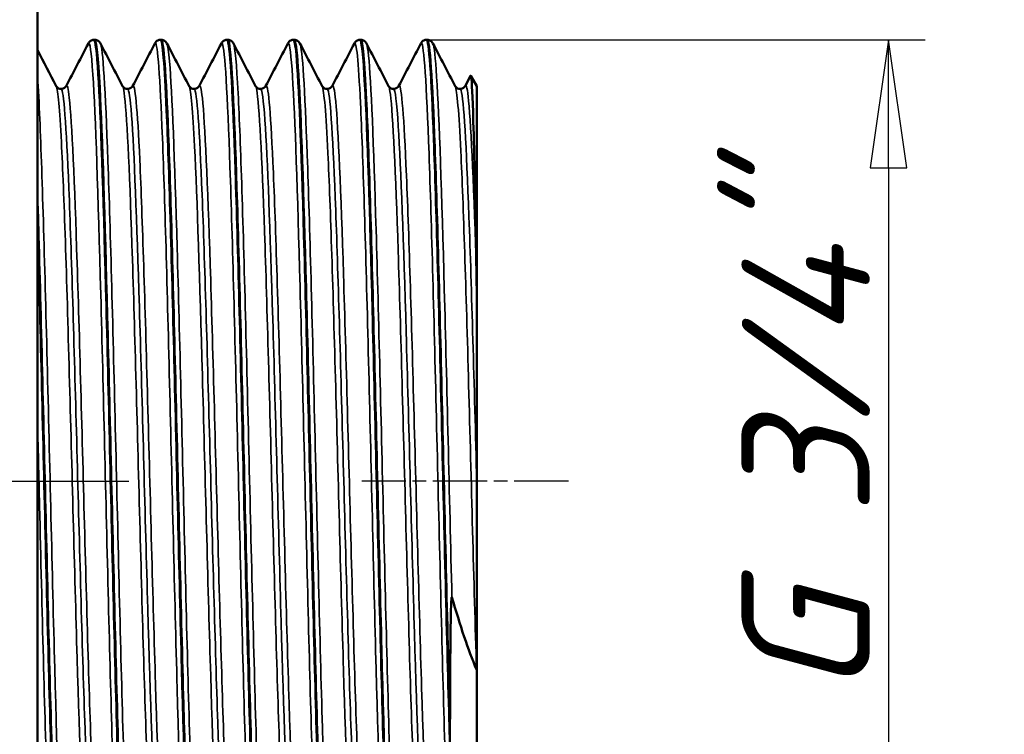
# Model space of a CAD drawing. Header units: millimetres. Extents: x -134 to 755, y -69 to 356.
# Tile 6 of 20: x 86 to 113, y 128 to 147. Entities that reach past the tile are written whole.
import ezdxf

# ---------------------------------------------------------------- set-up
doc = ezdxf.new("R2010")
doc.units = ezdxf.units.MM
doc.linetypes.add('CHAIN', pattern=[0.7087, 0.4724, -0.0591, 0.1181, -0.0591])
for name, color, linetype, lineweight in [('Видимые тонкие (ГОСТ)', 7, 'Continuous', 35), ('Видимый контур (ГОСТ)', 7, 'Continuous', 50), ('Осевая линия (ГОСТ)', 7, 'Continuous', 25), ('Размер (ГОСТ)', 7, 'Continuous', 25)]:
    doc.layers.add(name, color=color, linetype=linetype, lineweight=lineweight)
doc.styles.add('Обычный текст (ГОСТ)', font='GOST Common Italic.ttf')
doc.dimstyles.new('Обычный (ГОСТ)', dxfattribs={"dimtxt": 3.5, "dimasz": 3.5, "dimexe": 1, "dimexo": 0, "dimgap": 0.5, "dimtad": 1, "dimrnd": 1e-08, "dimtxsty": 'Обычный текст (ГОСТ)', "dimblk": 'Filled-1', "dimcen": 0.09, "dimdle": 15, "dimclrd": 256, "dimclre": 256, "dimclrt": 256, "dimazin": 2, "dimtfac": 0.714286, "dimtdec": 3, "dimtmove": 0, "dimatfit": 3, "dimfxl": 1, "dimtolj": 1, "dimlwd": 25, "dimlwe": 25, "dimarcsym": 0})

# ---------------------------------------------------------------- blocks, each defined once
blk = doc.blocks.new('Filled-1')
at = {"color": 0}
for p, q in [((0, 0), (-1, 0.1429)), ((-1, 0.1429), (-1, -0.1429)), ((-1, 0), (0, 0)), ((-1, -0.1429), (0, 0))]:
    blk.add_line(p, q, dxfattribs=at)
at = {"color": 0, "flags": 128}
blk.add_lwpolyline([(-1, -0.1429), (0, 0), (-1, 0.1429), (-1, -0.1429)], dxfattribs=at)
at = {"color": 0}
blk.add_solid([(-1, -0.1429), (0, 0), (-1, 0.1429), (-1, -0.1429)], dxfattribs=at)
blk = doc.blocks.new('*D12')
at = {"layer": 'Defpoints', "color": 0, "linetype": 'Continuous', "transparency": 16777216}
for p in [(97.527, 146.523), (96.637, 122.393), (110.139, 122.393)]:
    blk.add_point(p, dxfattribs=at)
at = {"layer": 'Размер (ГОСТ)', "linetype": 'Continuous', "lineweight": 25, "transparency": 16777216}
for p, q in [((97.527, 146.523), (111.139, 146.523)), ((110.139, 143.023), (110.139, 125.893)), ((96.637, 122.393), (111.139, 122.393))]:
    blk.add_line(p, q, dxfattribs=at)
at = {"layer": 'Размер (ГОСТ)', "linetype": 'Continuous', "lineweight": 25, "transparency": 16777216, "xscale": 3.5, "yscale": 3.5, "zscale": 3.5}
for p, rotation in [((110.139, 146.523), 90), ((110.139, 122.393), 270)]:
    blk.add_blockref('Filled-1', p, dxfattribs=dict(at, rotation=rotation))
at = {"layer": 'Размер (ГОСТ)', "linetype": 'Continuous', "lineweight": 25, "transparency": 16777216, "insert": (106.136, 126.471), "char_height": 3.5, "attachment_point": 1, "rotation": 90, "style": 'Обычный текст (ГОСТ)'}
blk.add_mtext('\\A1; \\fGOST Common|b0|i1;\\H3.5000;G 3/4"', dxfattribs=at)

msp = doc.modelspace()

# ---------------------------------------------------------------- linework, layer by layer
at = {"layer": 'Видимые тонкие (ГОСТ)'}
for points, knots in [([(89.1978, 122.5021), (89.147, 122.6055), (89.0961, 123.2601), (89.0453, 124.4045), (88.976, 125.9627), (88.9068, 128.4151), (88.8375, 131.1739), (88.7683, 133.9299), (88.6991, 136.9677), (88.63, 139.5604), (88.5578, 142.2637), (88.4857, 144.4554), (88.4135, 145.5689), (88.3723, 146.2056), (88.331, 146.4872), (88.2898, 146.4104)], [39.3162479, 39.3162479, 39.3162479, 39.3162479, 39.8441064, 39.8441064, 39.8441064, 40.5628902, 40.5628902, 40.5628902, 41.2809572, 41.2809572, 41.2809572, 42.0296802, 42.0296802, 42.0296802, 42.4578406, 42.4578406, 42.4578406, 42.4578406]), ([(89.5288, 122.5034), (89.5064, 122.4582), (89.4839, 122.5196), (89.4615, 122.6921), (89.3921, 123.2256), (89.3227, 124.8163), (89.2533, 127.0813), (89.1839, 129.3435), (89.1146, 132.2584), (89.0453, 135.1259), (88.976, 137.9902), (88.9068, 140.7822), (88.8375, 142.8324), (88.7683, 144.8807), (88.6991, 146.171), (88.63, 146.3946), (88.6269, 146.4045), (88.6238, 146.4123), (88.6208, 146.418)], [32.9403831, 32.9403831, 32.9403831, 32.9403831, 33.1733358, 33.1733358, 33.1733358, 33.8937809, 33.8937809, 33.8937809, 34.6133571, 34.6133571, 34.6133571, 35.3321409, 35.3321409, 35.3321409, 36.0502079, 36.0502079, 36.0502079, 36.0819757, 36.0819757, 36.0819757, 36.0819757]), ([(91.0139, 122.5051), (90.9837, 122.562), (90.9534, 122.8116), (90.9231, 123.2539), (90.8539, 124.2653), (90.7847, 126.275), (90.7155, 128.8018), (90.6463, 131.3275), (90.5772, 134.348), (90.508, 137.1406), (90.4388, 139.932), (90.3697, 142.4717), (90.3006, 144.1525), (90.2357, 145.73), (90.1708, 146.5364), (90.1059, 146.4174)], [33.0330626, 33.0330626, 33.0330626, 33.0330626, 33.3472343, 33.3472343, 33.3472343, 34.065546, 34.065546, 34.065546, 34.7835143, 34.7835143, 34.7835143, 35.5011578, 35.5011578, 35.5011578, 36.1746553, 36.1746553, 36.1746553, 36.1746553]), ([(91.3449, 122.4972), (91.3429, 122.4932), (91.3408, 122.4901), (91.3387, 122.4879), (91.2694, 122.4168), (91.2001, 123.4197), (91.1309, 125.2559), (91.0616, 127.0911), (90.9924, 129.7429), (90.9231, 132.5755), (90.8539, 135.4068), (90.7847, 138.3942), (90.7155, 140.8225), (90.6463, 143.2496), (90.5772, 145.0971), (90.508, 145.923), (90.4843, 146.206), (90.4606, 146.3682), (90.4369, 146.4116)], [26.6571978, 26.6571978, 26.6571978, 26.6571978, 26.6787562, 26.6787562, 26.6787562, 27.3978111, 27.3978111, 27.3978111, 28.116485, 28.116485, 28.116485, 28.8347967, 28.8347967, 28.8347967, 29.552765, 29.552765, 29.552765, 29.7987904, 29.7987904, 29.7987904, 29.7987904]), ([(92.83, 122.4995), (92.8191, 122.5193), (92.8081, 122.5652), (92.7971, 122.6378), (92.7275, 123.0979), (92.6579, 124.626), (92.5883, 126.8525), (92.5188, 129.0774), (92.4493, 131.9799), (92.3797, 134.8589), (92.3102, 137.7359), (92.2407, 140.564), (92.1713, 142.6608), (92.1018, 144.7563), (92.0324, 146.1032), (91.9629, 146.3768), (91.9493, 146.4306), (91.9356, 146.4428), (91.922, 146.415)], [26.7498773, 26.7498773, 26.7498773, 26.7498773, 26.8638452, 26.8638452, 26.8638452, 27.5861047, 27.5861047, 27.5861047, 28.307848, 28.307848, 28.307848, 29.0290947, 29.0290947, 29.0290947, 29.7498645, 29.7498645, 29.7498645, 29.89147, 29.89147, 29.89147, 29.89147]), ([(93.161, 122.5021), (93.1094, 122.4091), (93.0577, 122.8856), (93.006, 123.8928), (92.9364, 125.2504), (92.8667, 127.5598), (92.7971, 130.2616), (92.7275, 132.9614), (92.6579, 136.0292), (92.5883, 138.7227), (92.5188, 141.4143), (92.4493, 143.7086), (92.3797, 145.0511), (92.3375, 145.8668), (92.2952, 146.3269), (92.253, 146.4107)], [20.3740125, 20.3740125, 20.3740125, 20.3740125, 20.9103002, 20.9103002, 20.9103002, 21.6330958, 21.6330958, 21.6330958, 22.3553553, 22.3553553, 22.3553553, 23.0770986, 23.0770986, 23.0770986, 23.5156051, 23.5156051, 23.5156051, 23.5156051]), ([(94.6461, 122.4997), (94.5889, 122.6161), (94.5317, 123.4391), (94.4745, 124.8543), (94.4054, 126.5656), (94.3362, 129.1281), (94.267, 131.9288), (94.1979, 134.7289), (94.1287, 137.7428), (94.0596, 140.25), (93.9904, 142.7566), (93.9213, 144.735), (93.8521, 145.7124), (93.8141, 146.2498), (93.7761, 146.4807), (93.7381, 146.4084)], [20.466692, 20.466692, 20.466692, 20.466692, 21.0604177, 21.0604177, 21.0604177, 21.7783396, 21.7783396, 21.7783396, 22.4960981, 22.4960981, 22.4960981, 23.2136979, 23.2136979, 23.2136979, 23.6082847, 23.6082847, 23.6082847, 23.6082847]), ([(94.9771, 122.5049), (94.948, 122.4476), (94.9188, 122.569), (94.8897, 122.8749), (94.8205, 123.6012), (94.7513, 125.3609), (94.6821, 127.7327), (94.6129, 130.104), (94.5437, 133.0665), (94.4745, 135.9113), (94.4054, 138.7554), (94.3362, 141.4573), (94.267, 143.3706), (94.201, 145.1957), (94.1351, 146.2882), (94.0691, 146.418)], [14.0908272, 14.0908272, 14.0908272, 14.0908272, 14.3933157, 14.3933157, 14.3933157, 15.1115784, 15.1115784, 15.1115784, 15.8296684, 15.8296684, 15.8296684, 16.5475903, 16.5475903, 16.5475903, 17.2324198, 17.2324198, 17.2324198, 17.2324198]), ([(96.4622, 122.5051), (96.423, 122.582), (96.3837, 122.9833), (96.3445, 123.6963), (96.2751, 124.9554), (96.2058, 127.1758), (96.1365, 129.8241), (96.0672, 132.4716), (95.9978, 135.5236), (95.9285, 138.2472), (95.8592, 140.9701), (95.7899, 143.341), (95.7207, 144.7911), (95.6652, 145.9522), (95.6097, 146.5147), (95.5542, 146.4149)], [14.1835067, 14.1835067, 14.1835067, 14.1835067, 14.5909949, 14.5909949, 14.5909949, 15.3105985, 15.3105985, 15.3105985, 16.0299964, 16.0299964, 16.0299964, 16.7491932, 16.7491932, 16.7491932, 17.3250994, 17.3250994, 17.3250994, 17.3250994]), ([(96.7932, 122.4994), (96.7824, 122.4773), (96.7715, 122.4808), (96.7606, 122.5107), (96.6913, 122.7014), (96.6219, 123.9659), (96.5525, 126.0001), (96.4832, 128.0337), (96.4138, 130.8186), (96.3445, 133.6855), (96.2751, 136.5516), (96.2058, 139.4745), (96.1365, 141.7521), (96.0672, 144.029), (95.9978, 145.641), (95.9285, 146.2011), (95.9141, 146.3179), (95.8996, 146.3887), (95.8852, 146.4147)], [7.8076419, 7.8076419, 7.8076419, 7.8076419, 7.9204019, 7.9204019, 7.9204019, 8.6404314, 8.6404314, 8.6404314, 9.3602456, 9.3602456, 9.3602456, 10.0798492, 10.0798492, 10.0798492, 10.799247, 10.799247, 10.799247, 10.9492345, 10.9492345, 10.9492345, 10.9492345]), ([(98.2193, 122.858), (98.1498, 123.5721), (98.0803, 125.3314), (98.0107, 127.7109), (97.9412, 130.0895), (97.8717, 133.067), (97.8022, 135.9246), (97.7327, 138.7813), (97.6632, 141.493), (97.5938, 143.4055), (97.5243, 145.3175), (97.4548, 146.4141), (97.3854, 146.4309), (97.3803, 146.4321), (97.3753, 146.4277), (97.3703, 146.4177)], [8.1045097, 8.1045097, 8.1045097, 8.1045097, 8.826182, 8.826182, 8.826182, 9.547605, 9.547605, 9.547605, 10.2687835, 10.2687835, 10.2687835, 10.9897226, 10.9897226, 10.9897226, 11.0419141, 11.0419141, 11.0419141, 11.0419141]), ([(98.2193, 131.289), (98.1498, 134.0666), (98.0803, 137.1183), (98.0107, 139.7071), (97.9412, 142.2949), (97.8717, 144.3973), (97.8022, 145.5066), (97.7686, 146.0436), (97.7349, 146.3457), (97.7013, 146.4099)], [2.8737604, 2.8737604, 2.8737604, 2.8737604, 3.5954327, 3.5954327, 3.5954327, 4.3168556, 4.3168556, 4.3168556, 4.6660492, 4.6660492, 4.6660492, 4.6660492]), ([(87.7127, 122.5042), (87.6689, 122.4234), (87.625, 122.7489), (87.5811, 123.4713), (87.5117, 124.6157), (87.4422, 126.7466), (87.3727, 129.35), (87.3035, 131.9416), (87.2344, 134.9786), (87.1652, 137.7346), (87.0959, 140.4936), (87.0267, 142.947), (86.9574, 144.5067), (86.9378, 144.9479), (86.9183, 145.3197), (86.8987, 145.6143)], [39.2235684, 39.2235684, 39.2235684, 39.2235684, 39.6787947, 39.6787947, 39.6787947, 40.3999921, 40.3999921, 40.3999921, 41.1179209, 41.1179209, 41.1179209, 41.8366523, 41.8366523, 41.8366523, 42.039992, 42.039992, 42.039992, 42.039992]), ([(88.3189, 123.6683), (88.2785, 123.5924), (88.238, 123.8269), (88.1975, 124.3723), (88.1263, 125.3322), (88.0551, 127.2456), (87.9839, 129.6293), (87.9128, 132.0072), (87.8418, 134.8302), (87.7707, 137.3884), (87.6981, 140.0049), (87.6254, 142.3174), (87.5527, 143.7197), (87.5054, 144.632), (87.4582, 145.1536), (87.4109, 145.2486)], [39.2185974, 39.2185974, 39.2185974, 39.2185974, 39.6385341, 39.6385341, 39.6385341, 40.3777552, 40.3777552, 40.3777552, 41.1152043, 41.1152043, 41.1152043, 41.869475, 41.869475, 41.869475, 42.3601901, 42.3601901, 42.3601901, 42.3601901]), ([(88.5916, 123.6629), (88.5317, 123.7848), (88.4718, 124.6081), (88.4118, 126.0065), (88.3404, 127.6728), (88.269, 130.1385), (88.1975, 132.7778), (88.1263, 135.4095), (88.0551, 138.188), (87.9839, 140.4117), (87.9128, 142.6301), (87.8418, 144.275), (87.7707, 144.9329), (87.7417, 145.2018), (87.7126, 145.3044), (87.6836, 145.2469)], [39.3212189, 39.3212189, 39.3212189, 39.3212189, 39.9433637, 39.9433637, 39.9433637, 40.684693, 40.684693, 40.684693, 41.4239142, 41.4239142, 41.4239142, 42.1613632, 42.1613632, 42.1613632, 42.4628116, 42.4628116, 42.4628116, 42.4628116]), ([(90.135, 123.6605), (90.1313, 123.6532), (90.1276, 123.6486), (90.1238, 123.6469), (90.0523, 123.6131), (89.9808, 124.6158), (89.9093, 126.3996), (89.8378, 128.1807), (89.7664, 130.7229), (89.695, 133.381), (89.6237, 136.0352), (89.5524, 138.779), (89.4811, 140.9179), (89.4098, 143.0539), (89.3386, 144.5659), (89.2674, 145.0723), (89.2539, 145.1681), (89.2405, 145.2278), (89.227, 145.252)], [32.9354121, 32.9354121, 32.9354121, 32.9354121, 32.9741006, 32.9741006, 32.9741006, 33.7165224, 33.7165224, 33.7165224, 34.4577684, 34.4577684, 34.4577684, 35.1979248, 35.1979248, 35.1979248, 35.9370766, 35.9370766, 35.9370766, 36.0770048, 36.0770048, 36.0770048, 36.0770048]), ([(90.4077, 123.6665), (90.3848, 123.7084), (90.3618, 123.851), (90.3389, 124.0964), (90.2672, 124.8621), (90.1955, 126.6213), (90.1238, 128.9244), (90.0523, 131.2231), (89.9808, 134.0408), (89.9093, 136.6603), (89.8378, 139.2757), (89.7664, 141.6677), (89.695, 143.2294), (89.6299, 144.653), (89.5648, 145.374), (89.4997, 145.2543)], [33.0380336, 33.0380336, 33.0380336, 33.0380336, 33.2763804, 33.2763804, 33.2763804, 34.0202595, 34.0202595, 34.0202595, 34.7626813, 34.7626813, 34.7626813, 35.5039273, 35.5039273, 35.5039273, 36.1796262, 36.1796262, 36.1796262, 36.1796262]), ([(91.9511, 123.6683), (91.911, 123.5929), (91.8709, 123.8226), (91.8308, 124.3578), (91.7597, 125.3077), (91.6885, 127.211), (91.6173, 129.5876), (91.5462, 131.9628), (91.4751, 134.7879), (91.404, 137.3512), (91.3329, 139.913), (91.2618, 142.1888), (91.1907, 143.6059), (91.1415, 144.587), (91.0923, 145.1499), (91.0431, 145.2492)], [26.6522268, 26.6522268, 26.6522268, 26.6522268, 27.0684325, 27.0684325, 27.0684325, 27.8070728, 27.8070728, 27.8070728, 28.5452649, 28.5452649, 28.5452649, 29.2830295, 29.2830295, 29.2830295, 29.7938195, 29.7938195, 29.7938195, 29.7938195]), ([(92.2238, 123.6626), (92.164, 123.7839), (92.1043, 124.6039), (92.0445, 125.9963), (91.9732, 127.6545), (91.902, 130.1082), (91.8308, 132.7379), (91.7597, 135.366), (91.6885, 138.1445), (91.6173, 140.3728), (91.5462, 142.5997), (91.4751, 144.2555), (91.404, 144.9233), (91.3746, 145.1992), (91.3452, 145.3053), (91.3158, 145.2474)], [26.7548483, 26.7548483, 26.7548483, 26.7548483, 27.3754824, 27.3754824, 27.3754824, 28.1145915, 28.1145915, 28.1145915, 28.8532317, 28.8532317, 28.8532317, 29.5914238, 29.5914238, 29.5914238, 29.8964409, 29.8964409, 29.8964409, 29.8964409]), ([(93.7672, 123.6604), (93.7645, 123.6551), (93.7618, 123.6513), (93.7591, 123.6489), (93.6875, 123.5864), (93.6158, 124.5638), (93.5442, 126.3316), (93.4726, 128.0978), (93.401, 130.6354), (93.3294, 133.2976), (93.2579, 135.9576), (93.1864, 138.7156), (93.1149, 140.8697), (93.0434, 143.0221), (92.9719, 144.5504), (92.9005, 145.0662), (92.8867, 145.1655), (92.8729, 145.2271), (92.8592, 145.2519)], [20.3690415, 20.3690415, 20.3690415, 20.3690415, 20.3970327, 20.3970327, 20.3970327, 21.1406577, 21.1406577, 21.1406577, 21.8836423, 21.8836423, 21.8836423, 22.6260086, 22.6260086, 22.6260086, 23.3677784, 23.3677784, 23.3677784, 23.5106342, 23.5106342, 23.5106342, 23.5106342]), ([(94.0399, 123.6655), (94.0201, 123.7014), (94.0003, 123.8129), (93.9804, 124.0016), (93.9067, 124.7035), (93.8329, 126.47), (93.7591, 128.8254), (93.6875, 131.113), (93.6158, 133.9309), (93.5442, 136.5597), (93.4726, 139.1863), (93.401, 141.598), (93.3294, 143.1801), (93.2636, 144.6355), (93.1977, 145.3758), (93.1319, 145.2544)], [20.471663, 20.471663, 20.471663, 20.471663, 20.6775382, 20.6775382, 20.6775382, 21.4431916, 21.4431916, 21.4431916, 22.1868166, 22.1868166, 22.1868166, 22.9298013, 22.9298013, 22.9298013, 23.6132556, 23.6132556, 23.6132556, 23.6132556]), ([(95.5833, 123.6684), (95.5459, 123.5973), (95.5086, 123.7911), (95.4712, 124.2531), (95.4001, 125.1311), (95.3291, 126.9691), (95.258, 129.3053), (95.187, 131.6408), (95.116, 134.4518), (95.045, 137.032), (94.974, 139.6116), (94.903, 141.9357), (94.832, 143.4209), (94.7797, 144.5134), (94.7275, 145.1443), (94.6753, 145.2503)], [14.0858562, 14.0858562, 14.0858562, 14.0858562, 14.4738802, 14.4738802, 14.4738802, 15.2112271, 15.2112271, 15.2112271, 15.9483784, 15.9483784, 15.9483784, 16.6853393, 16.6853393, 16.6853393, 17.2274489, 17.2274489, 17.2274489, 17.2274489]), ([(95.856, 123.6634), (95.7988, 123.7798), (95.7416, 124.5326), (95.6844, 125.8202), (95.6133, 127.4189), (95.5422, 129.8266), (95.4712, 132.4378), (95.4001, 135.0484), (95.3291, 137.8373), (95.258, 140.1035), (95.187, 142.3691), (95.116, 144.0907), (95.045, 144.8356), (95.0127, 145.1747), (94.9803, 145.31), (94.948, 145.2471)], [14.1884777, 14.1884777, 14.1884777, 14.1884777, 14.7824916, 14.7824916, 14.7824916, 15.5200391, 15.5200391, 15.5200391, 16.257386, 16.257386, 16.257386, 16.9945373, 16.9945373, 16.9945373, 17.3300703, 17.3300703, 17.3300703, 17.3300703]), ([(97.3994, 123.6604), (97.397, 123.6556), (97.3945, 123.652), (97.3921, 123.6496), (97.3208, 123.5807), (97.2496, 124.5392), (97.1784, 126.283), (97.1072, 128.0262), (97.036, 130.5374), (96.9647, 133.1824), (96.8936, 135.8266), (96.8224, 138.579), (96.7512, 140.7452), (96.68, 142.9107), (96.6089, 144.4694), (96.5377, 145.0284), (96.5222, 145.1496), (96.5068, 145.2236), (96.4914, 145.2513)], [7.8026709, 7.8026709, 7.8026709, 7.8026709, 7.8281139, 7.8281139, 7.8281139, 8.5674516, 8.5674516, 8.5674516, 9.3065474, 9.3065474, 9.3065474, 10.0454065, 10.0454065, 10.0454065, 10.784034, 10.784034, 10.784034, 10.9442636, 10.9442636, 10.9442636, 10.9442636]), ([(97.6721, 123.6663), (97.65, 123.7065), (97.6279, 123.8401), (97.6058, 124.0692), (97.5346, 124.8076), (97.4633, 126.5303), (97.3921, 128.8019), (97.3208, 131.0727), (97.2496, 133.87), (97.1784, 136.4872), (97.1072, 139.1034), (97.036, 141.5143), (96.9647, 143.1111), (96.8979, 144.6109), (96.831, 145.379), (96.7641, 145.2547)], [7.9052924, 7.9052924, 7.9052924, 7.9052924, 8.134688, 8.134688, 8.134688, 8.8742729, 8.8742729, 8.8742729, 9.6136106, 9.6136106, 9.6136106, 10.3527063, 10.3527063, 10.3527063, 11.046885, 11.046885, 11.046885, 11.046885]), ([(98.8901, 129.3117), (98.8186, 131.6609), (98.7472, 134.4901), (98.6758, 137.0814), (98.6044, 139.6717), (98.5331, 141.9989), (98.4617, 143.4729), (98.4103, 144.5341), (98.3589, 145.1456), (98.3075, 145.2498)], [2.6455338, 2.6455338, 2.6455338, 2.6455338, 3.3867126, 3.3867126, 3.3867126, 4.1276125, 4.1276125, 4.1276125, 4.6610782, 4.6610782, 4.6610782, 4.6610782]), ([(98.8901, 140.1097), (98.8186, 142.3868), (98.7472, 144.1128), (98.6758, 144.8498), (98.6439, 145.1787), (98.6121, 145.3091), (98.5802, 145.247)], [3.6916927, 3.6916927, 3.6916927, 3.6916927, 4.4328716, 4.4328716, 4.4328716, 4.7636997, 4.7636997, 4.7636997, 4.7636997]), ([(88.4553, 123.7426), (88.4369, 123.7405), (88.4185, 123.8032), (88.4, 123.933), (88.3285, 124.4373), (88.2569, 125.9489), (88.1853, 128.0828), (88.114, 130.2107), (88.0426, 132.9363), (87.9712, 135.5687), (87.9001, 138.1949), (87.8289, 140.7029), (87.7577, 142.4599), (87.6875, 144.191), (87.6174, 145.1757), (87.5472, 145.1776)], [39.2699082, 39.2699082, 39.2699082, 39.2699082, 39.4610602, 39.4610602, 39.4610602, 40.2038456, 40.2038456, 40.2038456, 40.9445331, 40.9445331, 40.9445331, 41.6834601, 41.6834601, 41.6834601, 42.4115008, 42.4115008, 42.4115008, 42.4115008]), ([(90.2714, 123.743), (90.2191, 123.7489), (90.1667, 124.2774), (90.1144, 125.2806), (90.0427, 126.6546), (89.971, 128.9052), (89.8994, 131.4573), (89.8278, 134.0054), (89.7562, 136.8288), (89.6847, 139.2081), (89.6132, 141.584), (89.5417, 143.4937), (89.4703, 144.4521), (89.4346, 144.9303), (89.399, 145.1693), (89.3633, 145.1693)], [32.9867229, 32.9867229, 32.9867229, 32.9867229, 33.5298918, 33.5298918, 33.5298918, 34.2738433, 34.2738433, 34.2738433, 35.0166179, 35.0166179, 35.0166179, 35.7583024, 35.7583024, 35.7583024, 36.1283155, 36.1283155, 36.1283155, 36.1283155]), ([(92.0875, 123.7418), (92.0713, 123.7399), (92.0552, 123.7881), (92.039, 123.8882), (91.9676, 124.3302), (91.8963, 125.7781), (91.8249, 127.8651), (91.7536, 129.9508), (91.6823, 132.6543), (91.611, 135.2913), (91.5397, 137.9266), (91.4684, 140.4699), (91.3971, 142.2779), (91.3259, 144.0849), (91.2547, 145.1399), (91.1834, 145.1766), (91.1821, 145.1773), (91.1808, 145.1776), (91.1794, 145.1776)], [26.7035376, 26.7035376, 26.7035376, 26.7035376, 26.8712981, 26.8712981, 26.8712981, 27.6119712, 27.6119712, 27.6119712, 28.3521741, 28.3521741, 28.3521741, 29.0919275, 29.0919275, 29.0919275, 29.8312523, 29.8312523, 29.8312523, 29.8451302, 29.8451302, 29.8451302, 29.8451302]), ([(93.9036, 123.7453), (93.8548, 123.7501), (93.8061, 124.2048), (93.7573, 125.0814), (93.6855, 126.3722), (93.6137, 128.5624), (93.5419, 131.0905), (93.4702, 133.6164), (93.3984, 136.4544), (93.3267, 138.8782), (93.255, 141.3), (93.1834, 143.2842), (93.1117, 144.3238), (93.073, 144.8854), (93.0342, 145.1683), (92.9955, 145.1693)], [20.4203522, 20.4203522, 20.4203522, 20.4203522, 20.9264268, 20.9264268, 20.9264268, 21.6716322, 21.6716322, 21.6716322, 22.4161948, 22.4161948, 22.4161948, 23.1601366, 23.1601366, 23.1601366, 23.5619449, 23.5619449, 23.5619449, 23.5619449]), ([(95.7197, 123.74), (95.7085, 123.7388), (95.6973, 123.7619), (95.6861, 123.81), (95.6149, 124.1162), (95.5437, 125.4321), (95.4725, 127.4256), (95.4013, 129.4185), (95.3301, 132.0692), (95.2589, 134.7089), (95.1877, 137.3479), (95.1165, 139.9502), (95.0454, 141.8596), (94.9742, 143.7686), (94.9031, 144.9664), (94.8319, 145.1513), (94.8251, 145.1688), (94.8184, 145.1772), (94.8116, 145.1767)], [14.1371669, 14.1371669, 14.1371669, 14.1371669, 14.2533562, 14.2533562, 14.2533562, 14.9924784, 14.9924784, 14.9924784, 15.7313991, 15.7313991, 15.7313991, 16.4701233, 16.4701233, 16.4701233, 17.2086563, 17.2086563, 17.2086563, 17.2787596, 17.2787596, 17.2787596, 17.2787596]), ([(97.5358, 123.7447), (97.4897, 123.7485), (97.4436, 124.1545), (97.3975, 124.9418), (97.3261, 126.1609), (97.2547, 128.2824), (97.1833, 130.7682), (97.112, 133.2532), (97.0406, 136.078), (96.9692, 138.5266), (96.8979, 140.9744), (96.8266, 143.0224), (96.7552, 144.1518), (96.7127, 144.8246), (96.6702, 145.1675), (96.6277, 145.1699)], [7.8539816, 7.8539816, 7.8539816, 7.8539816, 8.3325038, 8.3325038, 8.3325038, 9.0734246, 9.0734246, 9.0734246, 9.8141022, 9.8141022, 9.8141022, 10.554542, 10.554542, 10.554542, 10.9955743, 10.9955743, 10.9955743, 10.9955743]), ([(98.8987, 134.4278), (98.8271, 137.082), (98.7555, 139.7259), (98.684, 141.6859), (98.6124, 143.6452), (98.5409, 144.9018), (98.4694, 145.1358), (98.4609, 145.1637), (98.4523, 145.177), (98.4438, 145.1762)], [3.1388071, 3.1388071, 3.1388071, 3.1388071, 3.8815781, 3.8815781, 3.8815781, 4.6240687, 4.6240687, 4.6240687, 4.712389, 4.712389, 4.712389, 4.712389]), ([(87.3817, 122.4973), (87.3787, 122.503), (87.3757, 122.5106), (87.3727, 122.5203), (87.3035, 122.7426), (87.2344, 124.0312), (87.1652, 126.0778), (87.0959, 128.1267), (87.0267, 130.9177), (86.9574, 133.7817), (86.9378, 134.5919), (86.9183, 135.4069), (86.8987, 136.2097)], [45.5994332, 45.5994332, 45.5994332, 45.5994332, 45.6307415, 45.6307415, 45.6307415, 46.3486702, 46.3486702, 46.3486702, 47.0674017, 47.0674017, 47.0674017, 47.2707413, 47.2707413, 47.2707413, 47.2707413])]:
    msp.add_open_spline(points, degree=3, knots=knots, dxfattribs=at)
at = {"layer": 'Видимый контур (ГОСТ)'}
for p, q in [((86.8987, 117.3577), (86.8987, 151.5577)), ((88.4468, 146.5227), (88.4638, 146.5227)), ((90.2629, 146.5227), (90.2799, 146.5227)), ((92.079, 146.5227), (92.096, 146.5227)), ((93.8951, 146.5227), (93.9121, 146.5227)), ((95.7112, 146.5227), (95.7282, 146.5227)), ((97.5273, 146.5227), (97.5443, 146.5227)), ((98.5802, 145.2551), (98.7273, 145.5374)), ((98.8987, 145.2544), (98.7349, 145.5381)), ((98.8987, 139.5389), (98.8987, 145.2544)), ((98.8987, 139.5389), (98.8987, 134.4278)), ((98.8987, 134.4278), (98.8987, 129.3235)), ((98.8987, 123.6609), (98.8987, 129.3235)), ((98.1665, 127.8281), (98.1665, 127.2477))]:
    msp.add_line(p, q, dxfattribs=at)
for points in [[(87.6836, 145.2551), (87.8857, 145.6428), (88.0877, 146.0305), (88.2898, 146.4182)], [(88.6208, 146.4182), (88.8228, 146.0305), (89.0249, 145.6428), (89.227, 145.2551)], [(89.4997, 145.2551), (89.7018, 145.6428), (89.9038, 146.0305), (90.1059, 146.4182)], [(90.4369, 146.4182), (90.6389, 146.0305), (90.841, 145.6428), (91.0431, 145.2551)], [(91.3158, 145.2551), (91.5179, 145.6428), (91.7199, 146.0305), (91.922, 146.4182)], [(92.253, 146.4182), (92.455, 146.0305), (92.6571, 145.6428), (92.8592, 145.2551)], [(93.1319, 145.2551), (93.334, 145.6428), (93.536, 146.0305), (93.7381, 146.4182)], [(94.0691, 146.4182), (94.2711, 146.0305), (94.4732, 145.6428), (94.6753, 145.2551)], [(94.948, 145.2551), (95.1501, 145.6428), (95.3521, 146.0305), (95.5542, 146.4182)], [(95.8852, 146.4182), (96.0872, 146.0305), (96.2893, 145.6428), (96.4914, 145.2551)], [(96.7641, 145.2551), (96.9662, 145.6428), (97.1682, 146.0305), (97.3703, 146.4182)], [(97.7013, 146.4182), (97.9033, 146.0305), (98.1054, 145.6428), (98.3075, 145.2551)], [(86.8987, 146.2379), (87.0694, 145.9103), (87.2401, 145.5827), (87.4109, 145.2551)], [(98.8987, 139.5389), (98.896, 139.7318), (98.8931, 139.9222), (98.8901, 140.1097)]]:
    msp.add_open_spline(points, degree=3, dxfattribs=at)
for points, knots in [([(88.2898, 146.4182), (88.2974, 146.4329), (88.3073, 146.4505), (88.3401, 146.4823), (88.3549, 146.4941), (88.3946, 146.514), (88.4201, 146.5215), (88.4465, 146.5227)], [0, 0, 0, 0, 0.028181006, 0.028181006, 0.042840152, 0.042840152, 0.058022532, 0.058022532, 0.058022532, 0.058022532]), ([(88.4465, 146.5146), (88.485, 146.5149), (88.5236, 146.1998), (88.5622, 145.5743), (88.6314, 144.4514), (88.7006, 142.3383), (88.7698, 139.7408), (88.839, 137.1442), (88.9082, 134.086), (88.9774, 131.2985), (89.0466, 128.5118), (89.1157, 126.0196), (89.1849, 124.4182), (89.2416, 123.107), (89.2982, 122.4022), (89.3548, 122.3955)], [-42.4125677, -42.4125677, -42.4125677, -42.4125677, -42.0123502, -42.0123502, -42.0123502, -41.2939564, -41.2939564, -41.2939564, -40.5757711, -40.5757711, -40.5757711, -39.8577897, -39.8577897, -39.8577897, -39.2699082, -39.2699082, -39.2699082, -39.2699082]), ([(89.3721, 122.398), (89.3221, 122.4014), (89.272, 122.9427), (89.222, 123.9778), (89.1528, 125.4087), (89.0836, 127.7708), (89.0144, 130.4988), (88.9453, 133.2238), (88.8762, 136.2905), (88.8071, 138.9662), (88.7381, 141.6394), (88.669, 143.8995), (88.6, 145.2078), (88.5546, 146.0681), (88.5092, 146.511), (88.4638, 146.515)], [32.985656, 32.985656, 32.985656, 32.985656, 33.5051132, 33.5051132, 33.5051132, 34.2231964, 34.2231964, 34.2231964, 34.9405014, 34.9405014, 34.9405014, 35.6571034, 35.6571034, 35.6571034, 36.1283155, 36.1283155, 36.1283155, 36.1283155]), ([(88.4641, 146.5227), (88.5006, 146.521), (88.5345, 146.507), (88.5785, 146.4768), (88.5919, 146.4617), (88.6102, 146.4374), (88.616, 146.4274), (88.6208, 146.4182)], [0, 0, 0, 0, 0.020980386, 0.020980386, 0.040460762, 0.040460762, 0.057993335, 0.057993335, 0.057993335, 0.057993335]), ([(90.1059, 146.4182), (90.1135, 146.4329), (90.1234, 146.4505), (90.1562, 146.4823), (90.171, 146.4941), (90.2107, 146.514), (90.2362, 146.5215), (90.2626, 146.5227)], [0, 0, 0, 0, 0.028181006, 0.028181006, 0.042840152, 0.042840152, 0.058022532, 0.058022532, 0.058022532, 0.058022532]), ([(90.2626, 146.5194), (90.318, 146.5153), (90.3735, 145.8439), (90.4289, 144.5865), (90.498, 143.0205), (90.567, 140.5588), (90.6361, 137.7886), (90.7051, 135.019), (90.7741, 131.9647), (90.8432, 129.3536), (90.9122, 126.7432), (90.9812, 124.5982), (91.0502, 123.4296), (91.0905, 122.7484), (91.1307, 122.4025), (91.1709, 122.4004)], [-36.1293824, -36.1293824, -36.1293824, -36.1293824, -35.5539189, -35.5539189, -35.5539189, -34.837233, -34.837233, -34.837233, -34.1207134, -34.1207134, -34.1207134, -33.4043556, -33.4043556, -33.4043556, -32.9867229, -32.9867229, -32.9867229, -32.9867229]), ([(91.1882, 122.4008), (91.1568, 122.3985), (91.1254, 122.6056), (91.094, 123.0245), (91.0249, 123.9457), (90.9558, 125.8831), (90.8867, 128.3741), (90.8176, 130.8638), (90.7485, 133.8851), (90.6794, 136.7171), (90.6104, 139.5479), (90.5414, 142.1652), (90.4723, 143.9454), (90.4082, 145.5996), (90.344, 146.5177), (90.2799, 146.5221)], [26.7024707, 26.7024707, 26.7024707, 26.7024707, 27.0285959, 27.0285959, 27.0285959, 27.7458366, 27.7458366, 27.7458366, 28.4627197, 28.4627197, 28.4627197, 29.1792641, 29.1792641, 29.1792641, 29.8451302, 29.8451302, 29.8451302, 29.8451302]), ([(90.2802, 146.5227), (90.3167, 146.521), (90.3506, 146.507), (90.3946, 146.4768), (90.408, 146.4617), (90.4263, 146.4374), (90.4321, 146.4274), (90.4369, 146.4182)], [0, 0, 0, 0, 0.020980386, 0.020980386, 0.040460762, 0.040460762, 0.057993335, 0.057993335, 0.057993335, 0.057993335]), ([(91.922, 146.4182), (91.9296, 146.4329), (91.9395, 146.4505), (91.9723, 146.4823), (91.9871, 146.4941), (92.0268, 146.514), (92.0523, 146.5215), (92.0787, 146.5227)], [0, 0, 0, 0, 0.028181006, 0.028181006, 0.042840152, 0.042840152, 0.058022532, 0.058022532, 0.058022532, 0.058022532]), ([(92.0787, 146.5216), (92.0857, 146.5225), (92.0928, 146.5126), (92.0998, 146.4915), (92.1693, 146.283), (92.2388, 144.989), (92.3083, 142.9218), (92.3777, 140.856), (92.4472, 138.0364), (92.5166, 135.1423), (92.586, 132.2503), (92.6554, 129.3093), (92.7248, 127.0271), (92.7941, 124.7465), (92.8635, 123.1438), (92.9328, 122.6042), (92.9509, 122.4636), (92.969, 122.3955), (92.987, 122.3976)], [-29.8461971, -29.8461971, -29.8461971, -29.8461971, -29.7732071, -29.7732071, -29.7732071, -29.0518927, -29.0518927, -29.0518927, -28.3311085, -28.3311085, -28.3311085, -27.6108348, -27.6108348, -27.6108348, -26.891052, -26.891052, -26.891052, -26.7035376, -26.7035376, -26.7035376, -26.7035376]), ([(93.0043, 122.3958), (92.9913, 122.3936), (92.9783, 122.4282), (92.9653, 122.5006), (92.8958, 122.8878), (92.8263, 124.3528), (92.7568, 126.542), (92.6874, 128.7297), (92.618, 131.6213), (92.5485, 134.52), (92.4791, 137.4167), (92.4097, 140.295), (92.3403, 142.4624), (92.271, 144.6282), (92.2016, 146.0651), (92.1323, 146.4277), (92.1202, 146.4909), (92.1081, 146.5214), (92.096, 146.52)], [20.4192854, 20.4192854, 20.4192854, 20.4192854, 20.5542157, 20.5542157, 20.5542157, 21.2755301, 21.2755301, 21.2755301, 21.9963143, 21.9963143, 21.9963143, 22.716588, 22.716588, 22.716588, 23.4363707, 23.4363707, 23.4363707, 23.5619449, 23.5619449, 23.5619449, 23.5619449]), ([(92.0963, 146.5227), (92.1328, 146.521), (92.1667, 146.507), (92.2107, 146.4768), (92.2241, 146.4617), (92.2424, 146.4374), (92.2482, 146.4274), (92.253, 146.4182)], [0, 0, 0, 0, 0.020980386, 0.020980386, 0.040460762, 0.040460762, 0.057993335, 0.057993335, 0.057993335, 0.057993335]), ([(93.7381, 146.4182), (93.7457, 146.4329), (93.7556, 146.4505), (93.7884, 146.4823), (93.8032, 146.4941), (93.8429, 146.514), (93.8684, 146.5215), (93.8948, 146.5227)], [0, 0, 0, 0, 0.028181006, 0.028181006, 0.042840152, 0.042840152, 0.058022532, 0.058022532, 0.058022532, 0.058022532]), ([(93.8948, 146.5155), (93.9202, 146.5187), (93.9457, 146.3838), (93.9711, 146.1074), (94.0403, 145.3572), (94.1094, 143.5707), (94.1785, 141.1746), (94.2475, 138.7796), (94.3166, 135.7962), (94.3857, 132.9362), (94.4547, 130.0775), (94.5237, 127.3665), (94.5928, 125.4495), (94.6618, 123.5334), (94.7308, 122.4269), (94.7998, 122.3935), (94.8009, 122.3929), (94.802, 122.3927), (94.8031, 122.3927)], [-23.5630118, -23.5630118, -23.5630118, -23.5630118, -23.2988269, -23.2988269, -23.2988269, -22.5815862, -22.5815862, -22.5815862, -21.864703, -21.864703, -21.864703, -21.1481587, -21.1481587, -21.1481587, -20.4319347, -20.4319347, -20.4319347, -20.4203522, -20.4203522, -20.4203522, -20.4203522]), ([(94.8204, 122.3939), (94.759, 122.397), (94.6976, 123.2307), (94.6362, 124.7541), (94.5671, 126.4669), (94.4981, 129.0368), (94.429, 131.851), (94.36, 134.6645), (94.291, 137.6981), (94.2219, 140.2287), (94.1529, 142.7587), (94.0839, 144.7642), (94.0149, 145.7675), (93.9806, 146.2656), (93.9463, 146.5146), (93.9121, 146.5145)], [14.1361001, 14.1361001, 14.1361001, 14.1361001, 14.7735038, 14.7735038, 14.7735038, 15.4901898, 15.4901898, 15.4901898, 16.2067093, 16.2067093, 16.2067093, 16.9230671, 16.9230671, 16.9230671, 17.2787596, 17.2787596, 17.2787596, 17.2787596]), ([(93.9124, 146.5227), (93.9489, 146.521), (93.9828, 146.507), (94.0268, 146.4768), (94.0402, 146.4617), (94.0585, 146.4374), (94.0643, 146.4274), (94.0691, 146.4182)], [0, 0, 0, 0, 0.020980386, 0.020980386, 0.040460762, 0.040460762, 0.057993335, 0.057993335, 0.057993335, 0.057993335]), ([(95.5542, 146.4182), (95.5618, 146.4329), (95.5717, 146.4505), (95.6045, 146.4823), (95.6193, 146.4941), (95.659, 146.514), (95.6845, 146.5215), (95.7109, 146.5227)], [0, 0, 0, 0, 0.028181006, 0.028181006, 0.042840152, 0.042840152, 0.058022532, 0.058022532, 0.058022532, 0.058022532]), ([(95.7109, 146.5156), (95.755, 146.514), (95.799, 146.0985), (95.8431, 145.2875), (95.9123, 144.0146), (95.9815, 141.7786), (96.0507, 139.1145), (96.1198, 136.4532), (96.1889, 133.3879), (96.258, 130.6505), (96.3271, 127.9158), (96.3961, 125.5319), (96.4651, 124.0672), (96.5165, 122.9774), (96.5679, 122.4047), (96.6192, 122.3984)], [-17.2798265, -17.2798265, -17.2798265, -17.2798265, -16.8223095, -16.8223095, -16.8223095, -16.1042264, -16.1042264, -16.1042264, -15.3869213, -15.3869213, -15.3869213, -14.6703193, -14.6703193, -14.6703193, -14.1371669, -14.1371669, -14.1371669, -14.1371669]), ([(96.6365, 122.3997), (96.592, 122.4014), (96.5475, 122.8257), (96.503, 123.6527), (96.4337, 124.9381), (96.3645, 127.1853), (96.2953, 129.8561), (96.2261, 132.526), (96.1569, 135.5962), (96.0877, 138.3316), (96.0185, 141.0661), (95.9494, 143.4425), (95.8802, 144.8921), (95.8295, 145.954), (95.7788, 146.5118), (95.7282, 146.5177)], [7.8529148, 7.8529148, 7.8529148, 7.8529148, 8.3150725, 8.3150725, 8.3150725, 9.0334664, 9.0334664, 9.0334664, 9.7516516, 9.7516516, 9.7516516, 10.469633, 10.469633, 10.469633, 10.9955743, 10.9955743, 10.9955743, 10.9955743]), ([(95.7285, 146.5227), (95.765, 146.521), (95.7989, 146.507), (95.8429, 146.4768), (95.8563, 146.4617), (95.8746, 146.4374), (95.8804, 146.4274), (95.8852, 146.4182)], [0, 0, 0, 0, 0.020980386, 0.020980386, 0.040460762, 0.040460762, 0.057993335, 0.057993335, 0.057993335, 0.057993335]), ([(97.3703, 146.4182), (97.3779, 146.4329), (97.3878, 146.4505), (97.4206, 146.4823), (97.4354, 146.4941), (97.4751, 146.514), (97.5006, 146.5215), (97.527, 146.5227)], [0, 0, 0, 0, 0.028181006, 0.028181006, 0.042840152, 0.042840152, 0.058022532, 0.058022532, 0.058022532, 0.058022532]), ([(97.527, 146.5224), (97.5932, 146.5222), (97.6594, 145.5439), (97.7256, 143.794), (97.7946, 141.9698), (97.8636, 139.3229), (97.9326, 136.4836), (98.0016, 133.6431), (98.0706, 130.6343), (98.1396, 128.1745), (98.1486, 127.8561), (98.1575, 127.5467), (98.1665, 127.2477)], [-10.9966411, -10.9966411, -10.9966411, -10.9966411, -10.3096511, -10.3096511, -10.3096511, -9.5934965, -9.5934965, -9.5934965, -8.877013, -8.877013, -8.877013, -8.7842752, -8.7842752, -8.7842752, -8.7842752]), ([(98.1665, 127.8281), (98.0971, 130.2481), (98.0277, 133.2543), (97.9583, 136.1231), (97.8889, 138.9909), (97.8195, 141.6965), (97.7502, 143.589), (97.6815, 145.4614), (97.6129, 146.5218), (97.5443, 146.5227)], [2.559837, 2.559837, 2.559837, 2.559837, 3.2800724, 3.2800724, 3.2800724, 4.0000607, 4.0000607, 4.0000607, 4.712389, 4.712389, 4.712389, 4.712389]), ([(97.5446, 146.5227), (97.5811, 146.521), (97.615, 146.507), (97.659, 146.4768), (97.6724, 146.4617), (97.6907, 146.4374), (97.6965, 146.4274), (97.7013, 146.4182)], [0, 0, 0, 0, 0.020980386, 0.020980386, 0.040460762, 0.040460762, 0.057993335, 0.057993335, 0.057993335, 0.057993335]), ([(98.8901, 140.1097), (98.8768, 140.9247), (98.8637, 141.6743), (98.8373, 143.01), (98.8241, 143.5894), (98.7911, 144.7811), (98.7715, 145.248), (98.7436, 145.5209), (98.7354, 145.553), (98.7273, 145.5374)], [-5.0493603, -5.0493603, -5.0493603, -5.0493603, -4.766109, -4.766109, -4.4810876, -4.4810876, -4.050631, -4.050631, -3.8713326, -3.8713326, -3.8713326, -3.8713326]), ([(87.4109, 145.2551), (87.4138, 145.2494), (87.4191, 145.2383), (87.4464, 145.2123), (87.4598, 145.2017), (87.4973, 145.184), (87.5221, 145.1776), (87.5472, 145.1776)], [0, 0, 0, 0, 0.028214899, 0.028214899, 0.043017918, 0.043017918, 0.058371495, 0.058371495, 0.058371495, 0.058371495]), ([(87.5472, 145.1776), (87.583, 145.1776), (87.6171, 145.1912), (87.6561, 145.2179), (87.6664, 145.2298), (87.6788, 145.2462), (87.6818, 145.2516), (87.6836, 145.2551)], [0, 0, 0, 0, 0.021891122, 0.021891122, 0.040863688, 0.040863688, 0.058346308, 0.058346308, 0.058346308, 0.058346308]), ([(89.227, 145.2551), (89.2299, 145.2494), (89.2352, 145.2383), (89.2625, 145.2123), (89.2759, 145.2017), (89.3134, 145.184), (89.3382, 145.1776), (89.3633, 145.1776)], [0, 0, 0, 0, 0.028214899, 0.028214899, 0.043017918, 0.043017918, 0.058371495, 0.058371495, 0.058371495, 0.058371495]), ([(89.3633, 145.1776), (89.3991, 145.1776), (89.4332, 145.1912), (89.4722, 145.2179), (89.4825, 145.2298), (89.4949, 145.2462), (89.4979, 145.2516), (89.4997, 145.2551)], [0, 0, 0, 0, 0.021891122, 0.021891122, 0.040863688, 0.040863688, 0.058346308, 0.058346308, 0.058346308, 0.058346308]), ([(91.0431, 145.2551), (91.046, 145.2494), (91.0513, 145.2383), (91.0786, 145.2123), (91.092, 145.2017), (91.1295, 145.184), (91.1543, 145.1776), (91.1794, 145.1776)], [0, 0, 0, 0, 0.028214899, 0.028214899, 0.043017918, 0.043017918, 0.058371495, 0.058371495, 0.058371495, 0.058371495]), ([(91.1794, 145.1776), (91.2152, 145.1776), (91.2493, 145.1912), (91.2883, 145.2179), (91.2986, 145.2298), (91.311, 145.2462), (91.314, 145.2516), (91.3158, 145.2551)], [0, 0, 0, 0, 0.021891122, 0.021891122, 0.040863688, 0.040863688, 0.058346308, 0.058346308, 0.058346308, 0.058346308]), ([(92.8592, 145.2551), (92.8621, 145.2494), (92.8674, 145.2383), (92.8947, 145.2123), (92.9081, 145.2017), (92.9456, 145.184), (92.9704, 145.1776), (92.9955, 145.1776)], [0, 0, 0, 0, 0.028214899, 0.028214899, 0.043017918, 0.043017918, 0.058371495, 0.058371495, 0.058371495, 0.058371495]), ([(92.9955, 145.1776), (93.0313, 145.1776), (93.0654, 145.1912), (93.1044, 145.2179), (93.1147, 145.2298), (93.1271, 145.2462), (93.1301, 145.2516), (93.1319, 145.2551)], [0, 0, 0, 0, 0.021891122, 0.021891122, 0.040863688, 0.040863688, 0.058346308, 0.058346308, 0.058346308, 0.058346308]), ([(94.6753, 145.2551), (94.6782, 145.2494), (94.6835, 145.2383), (94.7108, 145.2123), (94.7242, 145.2017), (94.7617, 145.184), (94.7865, 145.1776), (94.8116, 145.1776)], [0, 0, 0, 0, 0.028214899, 0.028214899, 0.043017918, 0.043017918, 0.058371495, 0.058371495, 0.058371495, 0.058371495]), ([(94.8116, 145.1776), (94.8474, 145.1776), (94.8815, 145.1912), (94.9205, 145.2179), (94.9308, 145.2298), (94.9432, 145.2462), (94.9462, 145.2516), (94.948, 145.2551)], [0, 0, 0, 0, 0.021891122, 0.021891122, 0.040863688, 0.040863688, 0.058346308, 0.058346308, 0.058346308, 0.058346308]), ([(96.4914, 145.2551), (96.4943, 145.2494), (96.4996, 145.2383), (96.5269, 145.2123), (96.5403, 145.2017), (96.5778, 145.184), (96.6026, 145.1776), (96.6277, 145.1776)], [0, 0, 0, 0, 0.028214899, 0.028214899, 0.043017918, 0.043017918, 0.058371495, 0.058371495, 0.058371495, 0.058371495]), ([(96.6277, 145.1776), (96.6635, 145.1776), (96.6976, 145.1912), (96.7366, 145.2179), (96.7469, 145.2298), (96.7593, 145.2462), (96.7623, 145.2516), (96.7641, 145.2551)], [0, 0, 0, 0, 0.021891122, 0.021891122, 0.040863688, 0.040863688, 0.058346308, 0.058346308, 0.058346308, 0.058346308]), ([(98.3075, 145.2551), (98.3104, 145.2494), (98.3157, 145.2383), (98.343, 145.2123), (98.3564, 145.2017), (98.3939, 145.184), (98.4187, 145.1776), (98.4438, 145.1776)], [0, 0, 0, 0, 0.028214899, 0.028214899, 0.043017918, 0.043017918, 0.058371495, 0.058371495, 0.058371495, 0.058371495]), ([(98.4438, 145.1776), (98.4796, 145.1776), (98.5137, 145.1912), (98.5527, 145.2179), (98.563, 145.2298), (98.5754, 145.2462), (98.5784, 145.2516), (98.5802, 145.2551)], [0, 0, 0, 0, 0.021891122, 0.021891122, 0.040863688, 0.040863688, 0.058346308, 0.058346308, 0.058346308, 0.058346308]), ([(87.556, 122.3929), (87.5532, 122.3926), (87.5503, 122.3942), (87.5474, 122.3976), (87.4782, 122.4805), (87.4089, 123.6452), (87.3396, 125.6123), (87.2706, 127.571), (87.2016, 130.3081), (87.1326, 133.1718), (87.0635, 136.0369), (86.9945, 139.0041), (86.9255, 141.3664), (86.9165, 141.6722), (86.9076, 141.968), (86.8987, 142.2527)], [39.2688413, 39.2688413, 39.2688413, 39.2688413, 39.2985563, 39.2985563, 39.2985563, 40.0177716, 40.0177716, 40.0177716, 40.7339263, 40.7339263, 40.7339263, 41.4504098, 41.4504098, 41.4504098, 41.5431476, 41.5431476, 41.5431476, 41.5431476]), ([(86.8987, 141.6986), (86.9681, 139.3817), (87.0375, 136.4232), (87.1068, 133.5351), (87.1762, 130.6481), (87.2456, 127.8566), (87.3149, 125.832), (87.3843, 123.8081), (87.4536, 122.5683), (87.523, 122.4106), (87.5282, 122.3987), (87.5335, 122.3929), (87.5387, 122.3933)], [-47.7675857, -47.7675857, -47.7675857, -47.7675857, -47.0473503, -47.0473503, -47.0473503, -46.327362, -46.327362, -46.327362, -45.607616, -45.607616, -45.607616, -45.5530935, -45.5530935, -45.5530935, -45.5530935]), ([(98.1665, 127.8281), (98.1675, 129.1705), (98.1779, 130.3448), (98.1947, 131.0277), (98.2002, 131.1706), (98.2076, 131.2554), (98.2092, 131.2711), (98.2117, 131.2849), (98.2124, 131.288), (98.2134, 131.2913), (98.2138, 131.2923), (98.2144, 131.2936), (98.2147, 131.294), (98.2152, 131.2946), (98.2154, 131.2947), (98.2159, 131.2949), (98.2162, 131.2949), (98.2168, 131.2946), (98.2171, 131.2942), (98.2181, 131.2927), (98.2187, 131.291), (98.2193, 131.289)], [-0.08370837, -0.08370837, -0.08370837, -0.08370837, -0.027754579, -0.027754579, -0.006951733, -0.006951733, -0.003175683, -0.003175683, -0.002148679, -0.002148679, -0.001736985, -0.001736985, -0.001506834, -0.001506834, -0.001319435, -0.001319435, -0.001109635, -0.001109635, -0.000784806, -0.000784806, 0, 0, 0, 0]), ([(98.2193, 131.289), (98.329, 130.9085), (98.4406, 130.548), (98.6643, 129.8879), (98.7759, 129.5869), (98.8901, 129.3117)], [-0.29262868, -0.29262868, -0.29262868, -0.29262868, -0.14337514, -0.14337514, 0, 0, 0, 0]), ([(98.8901, 129.3117), (98.8907, 129.3101), (98.8914, 129.3089), (98.8925, 129.3083), (98.8928, 129.3082), (98.8933, 129.3083), (98.8936, 129.3085), (98.8941, 129.3089), (98.8944, 129.3093), (98.8951, 129.3103), (98.8954, 129.3111), (98.8963, 129.3133), (98.8968, 129.315), (98.8977, 129.3187), (98.8982, 129.321), (98.8987, 129.3235)], [-0.618756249, -0.618756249, -0.618756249, -0.618756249, -0.61079654, -0.61079654, -0.607986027, -0.607986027, -0.605827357, -0.605827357, -0.603505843, -0.603505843, -0.600066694, -0.600066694, -0.593622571, -0.593622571, -0.58629588, -0.58629588, -0.58629588, -0.58629588])]:
    msp.add_open_spline(points, degree=3, knots=knots, dxfattribs=at)
at = {"layer": 'Осевая линия (ГОСТ)', "linetype": 'CHAIN', "ltscale": 11.993792}
msp.add_line((24.3987, 134.4577), (89.3987, 134.4577), dxfattribs=at)
at = {"layer": 'Осевая линия (ГОСТ)', "linetype": 'CHAIN', "ltscale": 3.133764}
msp.add_line((101.3987, 134.4577), (95.7574, 134.4577), dxfattribs=at)

# ---------------------------------------------------------------- dimensions: what is measured, and where the dimension line sits
at = {"layer": 'Размер (ГОСТ)', "linetype": 'Continuous', "lineweight": 25}
dim = msp.add_linear_dim(base=(110.1387, 122.3927), p1=(97.527, 146.5227), p2=(96.6365, 122.3927), angle=90, text=' \\fGOST Common|b0|i1;\\H3.5000;G 3/4"', dimstyle='Обычный (ГОСТ)', override={"dimgap": 0.5, "dimdec": 2, "dimtol": 0, "dimlim": 0, "dimtp": 0, "dimtm": 0, "dimtdec": 3, "dimtofl": 0, "dimatfit": 1}, dxfattribs=at)
dim.commit()
dim.dimension.update_dxf_attribs({"geometry": '*D12', "text_midpoint": (110.1387, 134.4577), "dimtype": 160})

doc.saveas('drawing.dxf')
